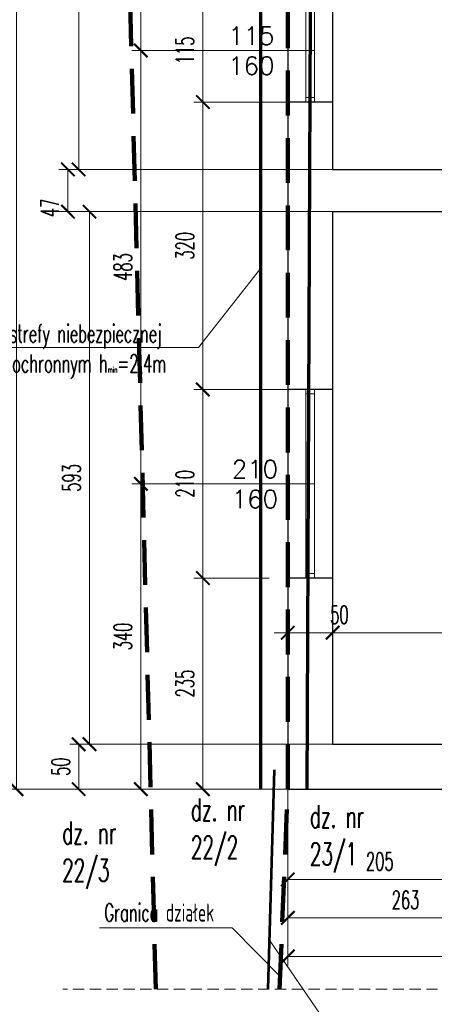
# Model space of a CAD drawing. Header units: millimetres. Extents: x 33311 to 435617, y -160714 to 185563.
# Tile 31 of 70: x 307728 to 312348, y -65051 to -54089. Entities that reach past the tile are written whole.
import ezdxf

# ---------------------------------------------------------------- set-up
doc = ezdxf.new("R2010")
doc.units = ezdxf.units.MM
doc.header["$MEASUREMENT"] = 0
doc.linetypes.add('HIDDEN2', pattern=[0.1875, 0.125, -0.0625])
doc.layers.get('Defpoints').update_dxf_attribs({"lineweight": 0})
for name, color, linetype, lineweight in [('[ 02przekrój istn', 42, 'Continuous', 30), ('[ 05widok istn', 50, 'Continuous', 30), ('[ 12stolarka istn', 211, 'Continuous', 13), ('[ 17granica', 172, 'HIDDEN2', 100), ('[ 20ucięcie', 8, 'HIDDEN2', 13), ('[ 21kreskowanie', 9, 'Continuous', 13), ('[ 22wymiarowanie', 8, 'Continuous', 13), ('[ 23kota odnośnik', 1, 'Continuous', 13), ('[ 24ramka cienka', 1, 'Continuous', 13), ('[ 25ramka gruba', 4, 'Continuous', 30), ('[050 gruba', 3, 'Continuous', 53), ('[070 b gruba', 6, 'Continuous', 70), ('[opisy2', 4, 'Continuous', 13), ('[opisy3', 2, 'Continuous', 30)]:
    doc.layers.add(name, color=color, linetype=linetype, lineweight=lineweight)
doc.styles.add('1.100', font='simplex.shx', dxfattribs={"height": 200})
doc.styles.add('99.2', font='simplex.shx', dxfattribs={"width": 0.6, "height": 200})
doc.styles.add('99.3', font='simplex.shx', dxfattribs={"width": 0.6, "height": 250})
doc.linetypes.add('CHAIN LINK FENCING', pattern='A,1.5,-0.021,[3,dgnlstyle-.shx,S=0.000330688,R=0,X=0,Y=0],-0.021', length=1.542)
doc.linetypes.add('Fence-Barbed', pattern='A,38,-12,[1,dgnlstyle-.shx,S=0.063492,R=0,X=0,Y=0],-12,38', length=100)
doc.dimstyles.new('100cm', dxfattribs={"dimtxt": 200, "dimasz": 150, "dimexe": 100, "dimexo": 300, "dimgap": 100, "dimtad": 1, "dimdec": 0, "dimlfac": 0.1, "dimzin": 11, "dimtxsty": '99.2', "dimblk": 'ARCHTICK', "dimcen": 1.5, "dimclrd": 256, "dimclre": 256, "dimclrt": 4, "dimadec": 0, "dimazin": 0, "dimtfac": 0.75, "dimtdec": 0, "dimtix": 1, "dimtmove": 2, "dimatfit": 3, "dimfxl": 1, "dimtolj": 1, "dimtzin": 11, "dimlwd": -1, "dimlwe": -1, "dimarcsym": 0})

# ---------------------------------------------------------------- blocks, each defined once
blk = doc.blocks.new('_ArchTick')
at = {"color": 0, "linetype": 'ByBlock', "const_width": 0.15, "flags": 128}
blk.add_lwpolyline([(-0.5, -0.5), (0.5, 0.5)], dxfattribs=at)
blk = doc.blocks.new('*D186')
at = {"layer": '[ 22wymiarowanie', "transparency": 16777216}
for p, q in [((310506, -60306), (309669, -60306)), ((309769, -62656), (309769, -60306)), ((311115, -62656), (309669, -62656))]:
    blk.add_line(p, q, dxfattribs=at)
at = {"layer": 'Defpoints', "color": 0, "transparency": 16777216}
for p in [(309769, -60306), (310806, -60306), (311415, -62656)]:
    blk.add_point(p, dxfattribs=at)
at = {"layer": '[ 22wymiarowanie', "transparency": 16777216, "xscale": 150, "yscale": 150, "zscale": 150}
for p, rotation in [((309769, -60306), 90), ((309769, -62656), 270)]:
    blk.add_blockref('_ArchTick', p, dxfattribs=dict(at, rotation=rotation))
at = {"layer": '[ 22wymiarowanie', "color": 4, "transparency": 16777216, "insert": (309569, -61481), "char_height": 200, "attachment_point": 5, "rotation": 90, "style": '99.2'}
blk.add_mtext('\\A1;\\H1x;\\W0.6;235', dxfattribs=at)
blk = doc.blocks.new('*D187')
at = {"layer": '[ 22wymiarowanie', "transparency": 16777216}
for p, q in [((310915, -58206), (309669, -58206)), ((309769, -60306), (309769, -58206)), ((310506, -60306), (309669, -60306))]:
    blk.add_line(p, q, dxfattribs=at)
at = {"layer": 'Defpoints', "color": 0, "transparency": 16777216}
for p in [(309769, -58206), (311215, -58206), (310806, -60306)]:
    blk.add_point(p, dxfattribs=at)
at = {"layer": '[ 22wymiarowanie', "transparency": 16777216, "xscale": 150, "yscale": 150, "zscale": 150}
for p, rotation in [((309769, -58206), 90), ((309769, -60306), 270)]:
    blk.add_blockref('_ArchTick', p, dxfattribs=dict(at, rotation=rotation))
at = {"layer": '[ 22wymiarowanie', "color": 4, "transparency": 16777216, "insert": (309569, -59256), "char_height": 200, "attachment_point": 5, "rotation": 90, "style": '99.2'}
blk.add_mtext('\\A1;\\H1x;\\W0.6;210', dxfattribs=at)
blk = doc.blocks.new('*D188')
at = {"layer": '[ 22wymiarowanie', "transparency": 16777216}
for p, q in [((310801, -55006), (309669, -55006)), ((309769, -58206), (309769, -55006)), ((310915, -58206), (309669, -58206))]:
    blk.add_line(p, q, dxfattribs=at)
at = {"layer": 'Defpoints', "color": 0, "transparency": 16777216}
for p in [(309769, -55006), (311101, -55006), (311215, -58206)]:
    blk.add_point(p, dxfattribs=at)
at = {"layer": '[ 22wymiarowanie', "transparency": 16777216, "xscale": 150, "yscale": 150, "zscale": 150}
for p, rotation in [((309769, -55006), 90), ((309769, -58206), 270)]:
    blk.add_blockref('_ArchTick', p, dxfattribs=dict(at, rotation=rotation))
at = {"layer": '[ 22wymiarowanie', "color": 4, "transparency": 16777216, "insert": (309569, -56606), "char_height": 200, "attachment_point": 5, "rotation": 90, "style": '99.2'}
blk.add_mtext('\\A1;\\H1x;\\W0.6;320', dxfattribs=at)
blk = doc.blocks.new('*D189')
at = {"layer": '[ 22wymiarowanie', "transparency": 16777216}
for p, q in [((310814, -53856), (309669, -53856)), ((309769, -55006), (309769, -53856)), ((310801, -55006), (309669, -55006))]:
    blk.add_line(p, q, dxfattribs=at)
at = {"layer": 'Defpoints', "color": 0, "transparency": 16777216}
for p in [(309769, -53856), (311114, -53856), (311101, -55006)]:
    blk.add_point(p, dxfattribs=at)
at = {"layer": '[ 22wymiarowanie', "transparency": 16777216, "xscale": 150, "yscale": 150, "zscale": 150}
for p, rotation in [((309769, -53856), 90), ((309769, -55006), 270)]:
    blk.add_blockref('_ArchTick', p, dxfattribs=dict(at, rotation=rotation))
at = {"layer": '[ 22wymiarowanie', "color": 4, "transparency": 16777216, "insert": (309569, -54431), "char_height": 200, "attachment_point": 5, "rotation": 90, "style": '99.2'}
blk.add_mtext('\\A1;\\H1x;\\W0.6;115', dxfattribs=at)
blk = doc.blocks.new('*D195')
at = {"layer": '[ 22wymiarowanie', "transparency": 16777216}
for p, q in [((310539, -59256), (308977, -59256)), ((309077, -62656), (309077, -59256)), ((310629, -62656), (308977, -62656))]:
    blk.add_line(p, q, dxfattribs=at)
at = {"layer": 'Defpoints', "color": 0, "transparency": 16777216}
for p in [(309077, -59256), (310839, -59256), (310929, -62656)]:
    blk.add_point(p, dxfattribs=at)
at = {"layer": '[ 22wymiarowanie', "transparency": 16777216, "xscale": 150, "yscale": 150, "zscale": 150}
for p, rotation in [((309077, -59256), 90), ((309077, -62656), 270)]:
    blk.add_blockref('_ArchTick', p, dxfattribs=dict(at, rotation=rotation))
at = {"layer": '[ 22wymiarowanie', "color": 4, "transparency": 16777216, "insert": (308877, -60956), "char_height": 200, "attachment_point": 5, "rotation": 90, "style": '99.2'}
blk.add_mtext('\\A1;\\H1x;\\W0.6;340', dxfattribs=at)
blk = doc.blocks.new('*D196')
at = {"layer": '[ 22wymiarowanie', "transparency": 16777216}
for p, q in [((310533, -54431), (308977, -54431)), ((309077, -59256), (309077, -54431)), ((310539, -59256), (308977, -59256))]:
    blk.add_line(p, q, dxfattribs=at)
at = {"layer": 'Defpoints', "color": 0, "transparency": 16777216}
for p in [(309077, -54431), (310833, -54431), (310839, -59256)]:
    blk.add_point(p, dxfattribs=at)
at = {"layer": '[ 22wymiarowanie', "transparency": 16777216, "xscale": 150, "yscale": 150, "zscale": 150}
for p, rotation in [((309077, -54431), 90), ((309077, -59256), 270)]:
    blk.add_blockref('_ArchTick', p, dxfattribs=dict(at, rotation=rotation))
at = {"layer": '[ 22wymiarowanie', "color": 4, "transparency": 16777216, "insert": (308877, -56843), "char_height": 200, "attachment_point": 5, "rotation": 90, "style": '99.2'}
blk.add_mtext('\\A1;\\H1x;\\W0.6;483', dxfattribs=at)
blk = doc.blocks.new('*D197')
at = {"layer": '[ 22wymiarowanie', "transparency": 16777216}
for p, q in [((310498, -51981), (308977, -51981)), ((309077, -54431), (309077, -51981)), ((310533, -54431), (308977, -54431))]:
    blk.add_line(p, q, dxfattribs=at)
at = {"layer": 'Defpoints', "color": 0, "transparency": 16777216}
for p in [(309077, -51981), (310798, -51981), (310833, -54431)]:
    blk.add_point(p, dxfattribs=at)
at = {"layer": '[ 22wymiarowanie', "transparency": 16777216, "xscale": 150, "yscale": 150, "zscale": 150}
for p, rotation in [((309077, -51981), 90), ((309077, -54431), 270)]:
    blk.add_blockref('_ArchTick', p, dxfattribs=dict(at, rotation=rotation))
at = {"layer": '[ 22wymiarowanie', "color": 4, "transparency": 16777216, "insert": (308877, -53206), "char_height": 200, "attachment_point": 5, "rotation": 90, "style": '99.2'}
blk.add_mtext('\\A1;\\H1x;\\W0.6;245', dxfattribs=at)
blk = doc.blocks.new('*D202')
at = {"layer": '[ 22wymiarowanie', "transparency": 16777216}
for p, q in [((311440, -62156), (308285, -62156)), ((308385, -62656), (308385, -62156)), ((311440, -62656), (308285, -62656))]:
    blk.add_line(p, q, dxfattribs=at)
at = {"layer": 'Defpoints', "color": 0, "transparency": 16777216}
for p in [(308385, -62156), (311740, -62156), (311740, -62656)]:
    blk.add_point(p, dxfattribs=at)
at = {"layer": '[ 22wymiarowanie', "transparency": 16777216, "xscale": 150, "yscale": 150, "zscale": 150}
for p, rotation in [((308385, -62156), 90), ((308385, -62656), 270)]:
    blk.add_blockref('_ArchTick', p, dxfattribs=dict(at, rotation=rotation))
at = {"layer": '[ 22wymiarowanie', "color": 4, "transparency": 16777216, "insert": (308185, -62406), "char_height": 200, "attachment_point": 5, "rotation": 90, "style": '99.2'}
blk.add_mtext('\\A1;\\H1x;\\W0.6;50', dxfattribs=at)
blk = doc.blocks.new('*D203')
at = {"layer": '[ 22wymiarowanie', "transparency": 16777216}
for p, q in [((311560, -56226), (308406, -56226)), ((308506, -62156), (308506, -56226)), ((311680, -62156), (308406, -62156))]:
    blk.add_line(p, q, dxfattribs=at)
at = {"layer": 'Defpoints', "color": 0, "transparency": 16777216}
for p in [(308506, -56226), (311860, -56226), (311980, -62156)]:
    blk.add_point(p, dxfattribs=at)
at = {"layer": '[ 22wymiarowanie', "transparency": 16777216, "xscale": 150, "yscale": 150, "zscale": 150}
for p, rotation in [((308506, -56226), 90), ((308506, -62156), 270)]:
    blk.add_blockref('_ArchTick', p, dxfattribs=dict(at, rotation=rotation))
at = {"layer": '[ 22wymiarowanie', "color": 4, "transparency": 16777216, "insert": (308306, -59191), "char_height": 200, "attachment_point": 5, "rotation": 90, "style": '99.2'}
blk.add_mtext('\\A1;\\H1x;\\W0.6;593', dxfattribs=at)
blk = doc.blocks.new('*D204')
at = {"layer": '[ 22wymiarowanie', "transparency": 16777216}
for p, q in [((311680, -55756), (308165, -55756)), ((308265, -56226), (308265, -55756)), ((311560, -56226), (308165, -56226))]:
    blk.add_line(p, q, dxfattribs=at)
at = {"layer": 'Defpoints', "color": 0, "transparency": 16777216}
for p in [(308265, -55756), (311980, -55756), (311860, -56226)]:
    blk.add_point(p, dxfattribs=at)
at = {"layer": '[ 22wymiarowanie', "transparency": 16777216, "xscale": 150, "yscale": 150, "zscale": 150}
for p, rotation in [((308265, -55756), 90), ((308265, -56226), 270)]:
    blk.add_blockref('_ArchTick', p, dxfattribs=dict(at, rotation=rotation))
at = {"layer": '[ 22wymiarowanie', "color": 4, "transparency": 16777216, "insert": (308065, -56184), "char_height": 200, "attachment_point": 5, "rotation": 90, "style": '99.2'}
blk.add_mtext('\\A1;\\H1x;\\W0.6;47', dxfattribs=at)
blk = doc.blocks.new('*D205')
at = {"layer": '[ 22wymiarowanie', "transparency": 16777216}
for p, q in [((311756, -50956), (308285, -50956)), ((308385, -55756), (308385, -50956)), ((311680, -55756), (308285, -55756))]:
    blk.add_line(p, q, dxfattribs=at)
at = {"layer": 'Defpoints', "color": 0, "transparency": 16777216}
for p in [(308385, -50956), (312056, -50956), (311980, -55756)]:
    blk.add_point(p, dxfattribs=at)
at = {"layer": '[ 22wymiarowanie', "transparency": 16777216, "xscale": 150, "yscale": 150, "zscale": 150}
for p, rotation in [((308385, -50956), 90), ((308385, -55756), 270)]:
    blk.add_blockref('_ArchTick', p, dxfattribs=dict(at, rotation=rotation))
at = {"layer": '[ 22wymiarowanie', "color": 4, "transparency": 16777216, "insert": (308185, -53356), "char_height": 200, "attachment_point": 5, "rotation": 90, "style": '99.2'}
blk.add_mtext('\\A1;\\H1x;\\W0.6;480', dxfattribs=at)
blk = doc.blocks.new('*D209')
at = {"layer": '[ 22wymiarowanie', "transparency": 16777216}
for p, q in [((310415, -47056), (307593, -47056)), ((307693, -62656), (307693, -47056)), ((311115, -62656), (307593, -62656))]:
    blk.add_line(p, q, dxfattribs=at)
at = {"layer": 'Defpoints', "color": 0, "transparency": 16777216}
for p in [(307693, -47056), (310715, -47056), (311415, -62656)]:
    blk.add_point(p, dxfattribs=at)
at = {"layer": '[ 22wymiarowanie', "transparency": 16777216, "xscale": 150, "yscale": 150, "zscale": 150}
for p, rotation in [((307693, -47056), 90), ((307693, -62656), 270)]:
    blk.add_blockref('_ArchTick', p, dxfattribs=dict(at, rotation=rotation))
at = {"layer": '[ 22wymiarowanie', "color": 4, "transparency": 16777216, "insert": (307493, -54856), "char_height": 200, "attachment_point": 5, "rotation": 90, "style": '99.2'}
blk.add_mtext('\\A1;\\H1x;\\W0.6;1560', dxfattribs=at)
blk = doc.blocks.new('*D250')
at = {"layer": '[ 22wymiarowanie', "transparency": 16777216}
for p, q in [((310715, -61409), (310715, -63760)), ((312765, -62534), (312765, -63760)), ((310715, -63660), (312765, -63660))]:
    blk.add_line(p, q, dxfattribs=at)
at = {"layer": 'Defpoints', "color": 0, "transparency": 16777216}
for p in [(310715, -61109), (312765, -62234), (312765, -63660)]:
    blk.add_point(p, dxfattribs=at)
at = {"layer": '[ 22wymiarowanie', "transparency": 16777216, "xscale": 150, "yscale": 150, "zscale": 150, "rotation": 180}
blk.add_blockref('_ArchTick', (310715, -63660), dxfattribs=at)
at = {"layer": '[ 22wymiarowanie', "transparency": 16777216, "xscale": 150, "yscale": 150, "zscale": 150}
blk.add_blockref('_ArchTick', (312765, -63660), dxfattribs=at)
at = {"layer": '[ 22wymiarowanie', "color": 4, "transparency": 16777216, "insert": (311740, -63460), "char_height": 200, "attachment_point": 5, "style": '99.2'}
blk.add_mtext('\\A1;\\H1x;\\W0.6;205', dxfattribs=at)
blk = doc.blocks.new('*D260')
at = {"layer": '[ 22wymiarowanie', "transparency": 16777216}
for p, q in [((310715, -62337), (310715, -64189)), ((313340, -62869), (313340, -64189)), ((310715, -64089), (313340, -64089))]:
    blk.add_line(p, q, dxfattribs=at)
at = {"layer": 'Defpoints', "color": 0, "transparency": 16777216}
for p in [(310715, -62037), (313340, -62569), (313340, -64089)]:
    blk.add_point(p, dxfattribs=at)
at = {"layer": '[ 22wymiarowanie', "transparency": 16777216, "xscale": 150, "yscale": 150, "zscale": 150, "rotation": 180}
blk.add_blockref('_ArchTick', (310715, -64089), dxfattribs=at)
at = {"layer": '[ 22wymiarowanie', "transparency": 16777216, "xscale": 150, "yscale": 150, "zscale": 150}
blk.add_blockref('_ArchTick', (313340, -64089), dxfattribs=at)
at = {"layer": '[ 22wymiarowanie', "color": 4, "transparency": 16777216, "insert": (312027, -63889), "char_height": 200, "attachment_point": 5, "style": '99.2'}
blk.add_mtext('\\A1;\\H1x;\\W0.6;263', dxfattribs=at)
blk = doc.blocks.new('*D268')
at = {"layer": '[ 22wymiarowanie', "transparency": 16777216}
for p, q in [((318995, -59639), (318995, -64619)), ((310715, -60718), (310715, -64619)), ((310715, -64519), (318995, -64519))]:
    blk.add_line(p, q, dxfattribs=at)
at = {"layer": 'Defpoints', "color": 0, "transparency": 16777216}
for p in [(318995, -59339), (310715, -60418), (318995, -64519)]:
    blk.add_point(p, dxfattribs=at)
at = {"layer": '[ 22wymiarowanie', "transparency": 16777216, "xscale": 150, "yscale": 150, "zscale": 150, "rotation": 180}
blk.add_blockref('_ArchTick', (310715, -64519), dxfattribs=at)
at = {"layer": '[ 22wymiarowanie', "transparency": 16777216, "xscale": 150, "yscale": 150, "zscale": 150}
blk.add_blockref('_ArchTick', (318995, -64519), dxfattribs=at)
at = {"layer": '[ 22wymiarowanie', "color": 4, "transparency": 16777216, "insert": (314855, -64319), "char_height": 200, "attachment_point": 5, "style": '99.2'}
blk.add_mtext('\\A1;\\H1x;\\W0.6;828', dxfattribs=at)
blk = doc.blocks.new('*D822')
at = {"layer": '[ 22wymiarowanie', "transparency": 16777216}
for p, q in [((310715, -57781), (310715, -61014)), ((311215, -57781), (311215, -61014)), ((310715, -60914), (310565, -60914)), ((310715, -60914), (311215, -60914)), ((311215, -60914), (311365, -60914))]:
    blk.add_line(p, q, dxfattribs=at)
at = {"layer": 'Defpoints', "color": 0, "transparency": 16777216}
for p in [(310715, -57481), (311215, -57481), (311215, -60914)]:
    blk.add_point(p, dxfattribs=at)
at = {"layer": '[ 22wymiarowanie', "transparency": 16777216, "xscale": 150, "yscale": 150, "zscale": 150}
blk.add_blockref('_ArchTick', (310715, -60914), dxfattribs=at)
at = {"layer": '[ 22wymiarowanie', "transparency": 16777216, "xscale": 150, "yscale": 150, "zscale": 150, "rotation": 180}
blk.add_blockref('_ArchTick', (311215, -60914), dxfattribs=at)
at = {"layer": '[ 22wymiarowanie', "color": 4, "transparency": 16777216, "insert": (311291, -60714), "char_height": 200, "attachment_point": 5, "style": '99.2'}
blk.add_mtext('\\A1;\\H1x;\\W0.6;50', dxfattribs=at)
blk = doc.blocks.new('*D823')
at = {"layer": '[ 22wymiarowanie', "transparency": 16777216}
for p, q in [((311215, -57781), (311215, -61014)), ((315245, -59538), (315245, -61014)), ((311215, -60914), (315245, -60914))]:
    blk.add_line(p, q, dxfattribs=at)
at = {"layer": 'Defpoints', "color": 0, "transparency": 16777216}
for p in [(311215, -57481), (315245, -59238), (315245, -60914)]:
    blk.add_point(p, dxfattribs=at)
at = {"layer": '[ 22wymiarowanie', "transparency": 16777216, "xscale": 150, "yscale": 150, "zscale": 150, "rotation": 180}
blk.add_blockref('_ArchTick', (311215, -60914), dxfattribs=at)
at = {"layer": '[ 22wymiarowanie', "transparency": 16777216, "xscale": 150, "yscale": 150, "zscale": 150}
blk.add_blockref('_ArchTick', (315245, -60914), dxfattribs=at)
at = {"layer": '[ 22wymiarowanie', "color": 4, "transparency": 16777216, "insert": (313230, -60714), "char_height": 200, "attachment_point": 5, "style": '99.2'}
blk.add_mtext('\\A1;\\H1x;\\W0.6;403', dxfattribs=at)

msp = doc.modelspace()

# ---------------------------------------------------------------- hatches: boundary and pattern name
at = {"layer": '[ 21kreskowanie'}
h = msp.add_hatch(dxfattribs=at)
h.set_pattern_fill('HATCH', color=256, style=0, pattern_type=2)
h.set_pattern_definition([])
h.paths.add_polyline_path([(310961.39, -55005.92), (310947.72, -58205.92), (310714.54, -58205.92), (310714.54, -55005.92)], flags=17)
h = msp.add_hatch(dxfattribs=at)
h.set_pattern_fill('HATCH', color=256, style=0, pattern_type=2)
h.set_pattern_definition([])
h.paths.add_polyline_path([(315986.5, -56100.9), (315986.5, -56225.92), (315744.54, -56225.92), (315744.54, -56475.92), (315244.54, -56475.92), (315244.54, -56225.92), (311214.54, -56225.92), (311214.54, -58205.92), (310947.72, -58205.92), (310961.39, -55005.92), (311214.54, -55005.92), (311214.54, -55755.92), (315994.54, -55755.92), (315994.54, -56100.9)], flags=9)
h.paths.add_polyline_path([(314664.54, -55875.92), (314664.54, -56015.92), (314804.54, -56015.92), (314804.54, -55875.92)])
h.paths.add_polyline_path([(315064.54, -56015.92), (315064.54, -55875.92), (314924.54, -55875.92), (314924.54, -56015.92)])
h = msp.add_hatch(dxfattribs=at)
h.set_pattern_fill('HATCH', color=256, style=0, pattern_type=2)
h.set_pattern_definition([])
h.paths.add_polyline_path([(310938.75, -60305.92), (310928.71, -62655.92), (310714.54, -62655.92), (310714.54, -60305.92)], flags=17)
h = msp.add_hatch(dxfattribs=at)
h.set_pattern_fill('HATCH', color=256, style=0, pattern_type=2)
h.set_pattern_definition([])
h.paths.add_polyline_path([(311173.65, -60833.81), (311214.54, -60833.81), (311214.54, -62155.92), (312764.54, -62155.92), (312764.54, -62655.92), (310928.71, -62655.92), (310938.75, -60305.92), (311214.54, -60305.92), (311214.54, -60593.81), (311173.65, -60593.81)], flags=9)

# ---------------------------------------------------------------- linework, layer by layer
at = {"layer": '[ 02przekrój istn'}
for p, q in [((310714.54, -55005.92), (310714.54, -58205.92)), ((311214.54, -55005.92), (310714.54, -55005.92)), ((311214.54, -55005.92), (311214.54, -55755.92)), ((311214.54, -55755.92), (315994.54, -55755.92)), ((311214.54, -56225.92), (311214.54, -58205.92)), ((311214.54, -56225.92), (315244.54, -56225.92)), ((311214.54, -58205.92), (310714.54, -58205.92)), ((310714.54, -60305.92), (310714.54, -62655.92)), ((311214.54, -60305.92), (310714.54, -60305.92)), ((311214.54, -60305.92), (311214.54, -62155.92)), ((311214.54, -62155.92), (312764.54, -62155.92)), ((310714.54, -62655.92), (312764.54, -62655.92))]:
    msp.add_line(p, q, dxfattribs=at)
at = {"layer": '[ 05widok istn'}
for p, q in [((310714.54, -53855.92), (310714.54, -55005.92)), ((311214.54, -53855.92), (311214.54, -55005.92)), ((310714.54, -58205.92), (310714.54, -60305.92)), ((311214.54, -58205.92), (311214.54, -60305.92))]:
    msp.add_line(p, q, dxfattribs=at)
at = {"layer": '[ 12stolarka istn'}
for p, q in [((310914.54, -53855.92), (310914.54, -55005.92)), ((311014.54, -53855.92), (311014.54, -55005.92)), ((311014.54, -54955.92), (310914.54, -54955.92)), ((310914.54, -58205.92), (310914.54, -60305.92)), ((311014.54, -58205.92), (311014.54, -60305.92)), ((311014.54, -58255.92), (310914.54, -58255.92)), ((311014.54, -60255.92), (310914.54, -60255.92))]:
    msp.add_line(p, q, dxfattribs=at)
at = {"layer": '[ 17granica', "ltscale": 4000}
msp.add_line((309244.15, -64881.08), (308661.84, -42508.86), dxfattribs=at)
at = {"layer": '[ 17granica', "ltscale": 4000, "elevation": 0}
msp.add_lwpolyline([(310623.62, -64881.08), (310714.54, -62655.92), (310714.54, -47055.92), (311817.87, -45795.92), (332644.54, -45795.92), (332644.54, -64881.08)], dxfattribs=at)
at = {"layer": '[ 20ucięcie', "linetype": 'HIDDEN2', "ltscale": 1000}
msp.add_line((338633.95, -64881.08), (308209.55, -64881.08), dxfattribs=at)
at = {"layer": '[ 23kota odnośnik'}
for p, q in [((311014.54, -54430.92), (310049.77, -54430.92)), ((311014.54, -59255.92), (310049.77, -59255.92))]:
    msp.add_line(p, q, dxfattribs=at)
at = {"layer": '[ 23kota odnośnik', "extrusion": (1.09095e-17, 0.998933, 0.046186), "elevation": -56792.81, "flags": 128}
msp.add_lwpolyline([(-306531.45, 21757.31), (-309721.46, 21757.31), (-310414.54, 2625.85)], dxfattribs=at)
at = {"layer": '[ 23kota odnośnik', "elevation": 0, "flags": 128}
msp.add_lwpolyline([(308618.04, -64198.32), (310097.05, -64198.32), (310629.31, -64741.78)], dxfattribs=at)
at = {"layer": '[ 23kota odnośnik', "linetype": 'Continuous', "flags": 128}
msp.add_lwpolyline([(313339.2, -65563.1), (311349.82, -65563.1), (310511.59, -64338.56)], dxfattribs=at)
at = {"layer": '[ 24ramka cienka', "ltscale": 2}
msp.add_3dface([(342644.54, -71613.79), (300644.54, -71613.79), (300644.54, -41913.79), (342644.54, -41913.79)], dxfattribs=at)
at = {"layer": '[ 25ramka gruba', "ltscale": 2}
for points in [[(303144.54, -42413.79), (342144.54, -42413.79), (342144.54, -71113.79), (303144.54, -71113.79)], [(342144.54, -71113.79), (303144.54, -71113.79), (303144.54, -42413.79), (342144.54, -42413.79)]]:
    msp.add_3dface(points, dxfattribs=at)
at = {"layer": '[050 gruba', "linetype": 'CHAIN LINK FENCING', "ltscale": 1000, "flags": 128}
msp.add_lwpolyline([(310496.01, -64881.08), (310496.01, -64881.08), (310566.12, -62439.68)], dxfattribs=at)
at = {"layer": '[070 b gruba', "linetype": 'Fence-Barbed', "ltscale": 10, "flags": 128}
msp.add_lwpolyline([(310414.54, -62655.92), (310414.54, -46931.66), (311850.27, -45495.92), (332264.54, -45495.92)], dxfattribs=at)
at = {"layer": '[070 b gruba', "linetype": 'Continuous', "ltscale": 50, "flags": 128}
msp.add_lwpolyline([(332264.54, -45998.39), (312309.95, -46037.5), (310994.93, -47156.03), (310928.71, -62655.92)], dxfattribs=at)

# ---------------------------------------------------------------- texts
at = {"layer": '[opisy2', "linetype": 'Continuous', "char_height": 200, "width": 782.2574, "attachment_point": 2, "style": '1.100'}
for s, insert in [('115\\P160', (310309.06, -54167.97)), ('210\\P160', (310348.73, -58992.97))]:
    msp.add_mtext(s, dxfattribs=dict(at, insert=insert))
at = {"layer": '[opisy2', "linetype": 'Continuous', "char_height": 200, "attachment_point": 1, "style": '99.2'}
for s, insert in [('\\H1x;\\W0.6;Ogrodzenie strefy niebezpiecznej \\Pz daszkiem ochronnym h{\\H0.3x;\\A0;\\S^ min;}=2,4m', (306646.2, -57482.62, 19111.04)), ('\\H1x;\\W0.6;Granica działek', (308671.76, -63929.47))]:
    msp.add_mtext(s, dxfattribs=dict(at, insert=insert))
at = {"layer": '[opisy3', "linetype": 'Continuous', "char_height": 250, "attachment_point": 1, "style": '99.3'}
for s, insert in [('\\H1x;\\W0.6;dz. nr \\P22/2', (309635.45, -62759.81, 38222.08)), ('\\H1x;\\W0.6;dz. nr \\P23/1', (310961.12, -62834.92, 38222.08)), ('\\H1x;\\W0.6;dz. nr \\P22/3', (308200.53, -63016.84, 38222.08))]:
    msp.add_mtext(s, dxfattribs=dict(at, insert=insert))

# ---------------------------------------------------------------- dimensions: what is measured, and where the dimension line sits
at = {"layer": '[ 22wymiarowanie'}
for base, p1, p2, picture, middle in [((307693.24, -47055.92), (311414.61, -62655.92), (310714.54, -47055.92), '*D209', (307493.24, -54855.92)), ((308385.15, -50955.92), (311980.16, -55755.92), (312056.24, -50955.92), '*D205', (308185.15, -53355.92)), ((309077.06, -51980.92), (310832.52, -54430.92), (310798.12, -51980.92), '*D197', (308877.06, -53205.92)), ((309768.97, -53855.92), (311101.01, -55005.92), (311113.57, -53855.92), '*D189', (309568.97, -54430.92)), ((309077.06065874, -54430.92136159), (310839.05415248, -59255.92136159), (310832.51540683, -54430.92136159), '*D196', (308877.06065874, -56843.42136159)), ((309768.97, -55005.92), (311214.54, -58205.92), (311101.01, -55005.92), '*D188', (309568.97, -56605.92)), ((308505.64, -56225.92), (311980.16, -62155.92), (311860.03, -56225.92), '*D203', (308305.64, -59190.92)), ((309768.97, -58205.92), (310806.48, -60305.92), (311214.54, -58205.92), '*D187', (309568.97, -59255.92)), ((309077.06, -59255.92), (310928.71, -62655.92), (310839.05, -59255.92), '*D195', (308877.06, -60955.92)), ((309768.97, -60305.92), (311414.61, -62655.92), (310806.48, -60305.92), '*D186', (309568.97, -61480.92))]:
    dim = msp.add_linear_dim(base=base, p1=p1, p2=p2, angle=90, text='\\H1x;\\W0.6;<>', dimstyle='100cm', override={"dimatfit": 1}, dxfattribs=at)
    dim.commit()
    dim.dimension.update_dxf_attribs({"geometry": picture, "text_midpoint": middle})
for base, p1, p2, picture, middle in [((308265.02, -55755.92), (311860.03, -56225.92), (311980.16, -55755.92), '*D204', (308065.02, -56184.25)), ((308385.15, -62155.92), (311739.54, -62655.92), (311739.54, -62155.92), '*D202', (308185.15, -62405.92))]:
    dim = msp.add_linear_dim(base=base, p1=p1, p2=p2, angle=90, text='\\H1x;\\W0.6;<>', dimstyle='100cm', override={"dimatfit": 1}, dxfattribs=at)
    dim.commit()
    dim.dimension.update_dxf_attribs({"geometry": picture, "text_midpoint": middle, "dimtype": 160})
for base, p1, p2, picture, middle in [((311214.54, -60913.81), (310714.54, -57481.02), (311214.54, -57481.02), '*D822', (311290.79, -60713.81)), ((312764.54, -63660.33), (310714.54, -61109.48), (312764.54, -62233.89), '*D250', (311739.54, -63460.33))]:
    dim = msp.add_linear_dim(base=base, p1=p1, p2=p2, text='\\H1x;\\W0.6;<>', dimstyle='100cm', override={"dimatfit": 1}, dxfattribs=at)
    dim.commit()
    dim.dimension.update_dxf_attribs({"geometry": picture, "text_midpoint": middle, "dimtype": 160})
for base, p1, p2, picture, middle in [((315244.54, -60913.81), (311214.54, -57481.02), (315244.54, -59237.72), '*D823', (313229.54, -60713.81)), ((318994.54, -64519.08), (310714.54, -60417.57), (318994.54, -59339.01), '*D268', (314854.54, -64319.08)), ((313339.53778052, -64088.95937274), (310714.53778052, -62036.75938041), (313339.53778052, -62568.68759432), '*D260', (312027.03778052, -63888.95937274))]:
    dim = msp.add_linear_dim(base=base, p1=p1, p2=p2, text='\\H1x;\\W0.6;<>', dimstyle='100cm', override={"dimatfit": 1}, dxfattribs=at)
    dim.commit()
    dim.dimension.update_dxf_attribs({"geometry": picture, "text_midpoint": middle})

doc.saveas('drawing.dxf')
